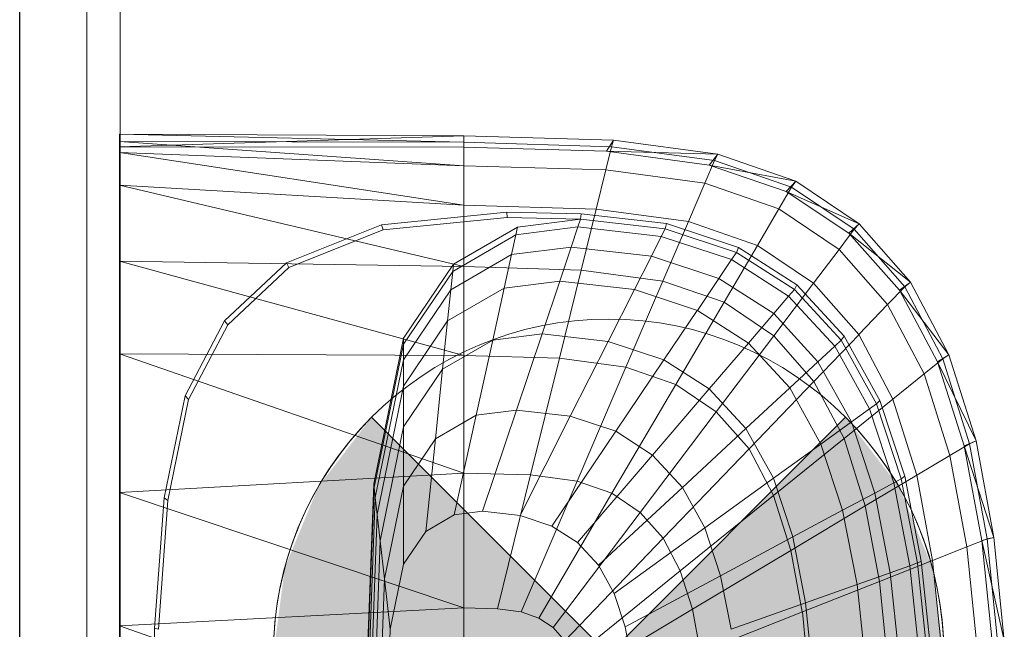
# Model space of a CAD drawing. Header units: metres. Extents: x 391.1 to 427.5, y 12.8 to 28.4.
# Tile 99 of 234: x 403.357 to 403.651, y 27.473 to 27.655. Entities that reach past the tile are written whole.
import ezdxf

# ---------------------------------------------------------------- set-up
doc = ezdxf.new("R2010")
doc.units = ezdxf.units.M
for name, color, linetype, lineweight in [('02_MOBILIARIO', 7, 'Continuous', 18), ('A-DETL-____-MBND', 7, 'Continuous', 18), ('A-DETL-GENF-OTLN', 7, 'Continuous', 18), ('A-GENM-____-OTLN', 7, 'Continuous', 18), ('A-WALL-____-MCUT', 7, 'Continuous', 25), ('A-WALL-____-OTLN', 7, 'Continuous', 25)]:
    doc.layers.add(name, color=color, linetype=linetype, lineweight=lineweight)

# ---------------------------------------------------------------- blocks, each defined once
blk = doc.blocks.new('Family - LONDR55-XX_ZZ-ARQ-CAA-M3D-Londres55-152064-03_ENLLUMENAT_P0A')
at = {"layer": 'A-GENM-____-OTLN', "color": 253, "true_color": 0xaaaaaa}
for p, q in [((0.6, 0.03), (0, 0.03)), ((0.6, 0.03), (0, 0.03)), ((0.6, 0.01), (0, 0.01)), ((0, 0.01), (0.6, 0.01)), ((0, 0.01), (0.6, 0.01)), ((0, 0.01), (0.6, 0.01)), ((0, 0), (0.6, 0)), ((0.6, 0), (0, 0))]:
    blk.add_line(p, q, dxfattribs=at)
blk = doc.blocks.new('Family - Mirall PA-152065-03_ENLLUMENAT_P0A')
blk.add_blockref('Family - LONDR55-XX_ZZ-ARQ-CAA-M3D-Londres55-152064-03_ENLLUMENAT_P0A', (0, 0))
blk = doc.blocks.new('Family - Evans PA-152341-03_ENLLUMENAT_P0A')
at = {"layer": 'A-WALL-____-MCUT', "color": 253, "true_color": 0xaaaaaa}
blk.add_line((2.08, 0), (4.42866, 0), dxfattribs=at)
at = {"layer": 'A-WALL-____-OTLN', "color": 253, "true_color": 0xaaaaaa}
blk.add_line((0, 0), (4.42866, 0), dxfattribs=at)
at = {"layer": 'A-WALL-____-OTLN', "color": 253, "lineweight": 18, "true_color": 0xaaaaaa}
blk.add_line((0, 0), (4.42866, 0), dxfattribs=at)
blk = doc.blocks.new('Family - Rentamans PA-152384-03_ENLLUMENAT_P0A')
at = {"layer": 'A-DETL-____-MBND', "color": 253, "true_color": 0xaaaaaa}
for p, q in [((0, 0.36146), (0, 0.36526)), ((0, 0.36526), (0, 0.36308)), ((0.10273, 0.3648), (0, 0.36526)), ((0.10273, 0.36283), (0, 0.36526)), ((0.10273, 0.3648), (0, 0.36146)), ((0.14736, 0.36347), (0.10273, 0.3648)), ((0.10273, 0.36283), (0.10273, 0.3648)), ((0.10273, 0.36479), (0.10273, 0.36141)), ((0, 0.36308), (0, 0.35983)), ((0.10273, 0.36283), (0, 0.36308)), ((0, 0.36308), (0.10273, 0.35585)), ((0.10273, 0.36141), (0, 0.36146)), ((0, 0.36146), (0, 0.00406)), ((0.14679, 0.36152), (0.10273, 0.36283)), ((0.10273, 0.36283), (0.10273, 0.35585)), ((0.14525, 0.36016), (0.10273, 0.36141)), ((0.14508, 0.3546), (0.14679, 0.36152)), ((0.14525, 0.36016), (0.14736, 0.36347)), ((0.14679, 0.36152), (0.14736, 0.36347)), ((0.17751, 0.35738), (0.14679, 0.36152)), ((0.17848, 0.35928), (0.14736, 0.36347)), ((0, 0.35983), (0, 0.35008)), ((0.10273, 0.35585), (0, 0.35983)), ((0, 0.35983), (0.10273, 0.34405)), ((0.17596, 0.35605), (0.14525, 0.36016)), ((0.17848, 0.35928), (0.14525, 0.36016)), ((0.17596, 0.35605), (0.17848, 0.35928)), ((0.17751, 0.35738), (0.17848, 0.35928)), ((0.20176, 0.35121), (0.17848, 0.35928)), ((0.10273, 0.35585), (0.10273, 0.34405)), ((0.14508, 0.3546), (0.10273, 0.35585)), ((0.17461, 0.35061), (0.17751, 0.35738)), ((0.19894, 0.34814), (0.17596, 0.35605)), ((0.20176, 0.35121), (0.17596, 0.35605)), ((0.2005, 0.34941), (0.17751, 0.35738)), ((0.14508, 0.3546), (0.1422, 0.34287)), ((0.17461, 0.35061), (0.14508, 0.3546)), ((0, 0.35008), (0, 0.32734)), ((0.10273, 0.34405), (0, 0.35008)), ((0, 0.35008), (0.10273, 0.32574)), ((0.16971, 0.33917), (0.17461, 0.35061)), ((0.19671, 0.34296), (0.17461, 0.35061)), ((0.19894, 0.34814), (0.20176, 0.35121)), ((0.2005, 0.34941), (0.20176, 0.35121)), ((0.22069, 0.33849), (0.20176, 0.35121)), ((0.19671, 0.34296), (0.2005, 0.34941)), ((0.21762, 0.33569), (0.19894, 0.34814)), ((0.22069, 0.33849), (0.19894, 0.34814)), ((0.21918, 0.33686), (0.2005, 0.34941)), ((0.10273, 0.34405), (0.10273, 0.32574)), ((0.1422, 0.34287), (0.10273, 0.34405)), ((0.07816, 0.33823), (0.11557, 0.34199)), ((0.11557, 0.34199), (0.13769, 0.34144)), ((0.11566, 0.34041), (0.11557, 0.34199)), ((0.13755, 0.33987), (0.13769, 0.34144)), ((0.13769, 0.34144), (0.16318, 0.33856)), ((0.1422, 0.34287), (0.13772, 0.3247)), ((0.16971, 0.33917), (0.1422, 0.34287)), ((0.1903, 0.33203), (0.19671, 0.34296)), ((0.21467, 0.33089), (0.19671, 0.34296)), ((0.04977, 0.3269), (0.07816, 0.33823)), ((0.07861, 0.33669), (0.07816, 0.33823)), ((0.07861, 0.33669), (0.11566, 0.34041)), ((0.11566, 0.34041), (0.13755, 0.33987)), ((0.11875, 0.33749), (0.13755, 0.33987)), ((0.13678, 0.33756), (0.13755, 0.33987)), ((0.13755, 0.33987), (0.1628, 0.33702)), ((0.16971, 0.33917), (0.1621, 0.32141)), ((0.1628, 0.33702), (0.16318, 0.33856)), ((0.16318, 0.33856), (0.18466, 0.33146)), ((0.1903, 0.33203), (0.16971, 0.33917)), ((0.21762, 0.33569), (0.22069, 0.33849)), ((0.21918, 0.33686), (0.22069, 0.33849)), ((0.23596, 0.32112), (0.22069, 0.33849)), ((0.05051, 0.32548), (0.07861, 0.33669)), ((0.09941, 0.32432), (0.11825, 0.33522)), ((0.09963, 0.32643), (0.11875, 0.33749)), ((0.11825, 0.33522), (0.11696, 0.32931)), ((0.11825, 0.33522), (0.13678, 0.33756)), ((0.11875, 0.33749), (0.11825, 0.33522)), ((0.13476, 0.33156), (0.13678, 0.33756)), ((0.13678, 0.33756), (0.16165, 0.33475)), ((0.16165, 0.33475), (0.1628, 0.33702)), ((0.1628, 0.33702), (0.18406, 0.32998)), ((0.21467, 0.33089), (0.21918, 0.33686)), ((0.2327, 0.31866), (0.21762, 0.33569)), ((0.23596, 0.32112), (0.21762, 0.33569)), ((0.23426, 0.31971), (0.21918, 0.33686)), ((0.15867, 0.32886), (0.16165, 0.33475)), ((0.16165, 0.33475), (0.1826, 0.32782)), ((0.18036, 0.31508), (0.1903, 0.33203)), ((0.20704, 0.32079), (0.1903, 0.33203)), ((0.09884, 0.31884), (0.11696, 0.32931)), ((0.11696, 0.32931), (0.11476, 0.31932)), ((0.11696, 0.32931), (0.13476, 0.33156)), ((0.13135, 0.32141), (0.13476, 0.33156)), ((0.13476, 0.33156), (0.15867, 0.32886)), ((0.1826, 0.32782), (0.18406, 0.32998)), ((0.18406, 0.32998), (0.18466, 0.33146)), ((0.18406, 0.32998), (0.20135, 0.31889)), ((0.18466, 0.33146), (0.20212, 0.32026)), ((0.20704, 0.32079), (0.21467, 0.33089)), ((0.22917, 0.3144), (0.21467, 0.33089)), ((0, 0.32734), (0, 0.29972)), ((0.10273, 0.32574), (0, 0.32734)), ((0, 0.32734), (0.10273, 0.29924)), ((0.03136, 0.30959), (0.04977, 0.3269)), ((0.05051, 0.32548), (0.04977, 0.3269)), ((0.08473, 0.30435), (0.09963, 0.32643)), ((0.09941, 0.32432), (0.09963, 0.32643)), ((0.15363, 0.3189), (0.15867, 0.32886)), ((0.15867, 0.32886), (0.17881, 0.3222)), ((0.17881, 0.3222), (0.1826, 0.32782)), ((0.1826, 0.32782), (0.19963, 0.31689)), ((0.03228, 0.30834), (0.05051, 0.32548)), ((0.08473, 0.30256), (0.09941, 0.32432)), ((0.09941, 0.32432), (0.09884, 0.31884)), ((0.10273, 0.32574), (0.10273, 0.29924)), ((0.13772, 0.3247), (0.10273, 0.32574)), ((0.13772, 0.3247), (0.13123, 0.29839)), ((0.1621, 0.32141), (0.13772, 0.3247)), ((0.11476, 0.31932), (0.13135, 0.32141)), ((0.12606, 0.30567), (0.13135, 0.32141)), ((0.13135, 0.32141), (0.15363, 0.3189)), ((0.1621, 0.32141), (0.1511, 0.29571)), ((0.18036, 0.31508), (0.1621, 0.32141)), ((0.1724, 0.31269), (0.17881, 0.3222)), ((0.17881, 0.3222), (0.19518, 0.3117)), ((0.19519, 0.30512), (0.20704, 0.32079)), ((0.20135, 0.31889), (0.20212, 0.32026)), ((0.20212, 0.32026), (0.21621, 0.30495)), ((0.22054, 0.30543), (0.20704, 0.32079)), ((0.2327, 0.31866), (0.23596, 0.32112)), ((0.23426, 0.31971), (0.23596, 0.32112)), ((0.24746, 0.29938), (0.23596, 0.32112)), ((0.08473, 0.29792), (0.09884, 0.31884)), ((0.09788, 0.30955), (0.11476, 0.31932)), ((0.09884, 0.31884), (0.09788, 0.30955)), ((0.11476, 0.31932), (0.11135, 0.30381)), ((0.14581, 0.30344), (0.15363, 0.3189)), ((0.15363, 0.3189), (0.1724, 0.31269)), ((0.19963, 0.31689), (0.20135, 0.31889)), ((0.20135, 0.31889), (0.2153, 0.30374)), ((0.22917, 0.3144), (0.23426, 0.31971)), ((0.24405, 0.29737), (0.2327, 0.31866)), ((0.24746, 0.29938), (0.2327, 0.31866)), ((0.24562, 0.29825), (0.23426, 0.31971)), ((0.18036, 0.31508), (0.16597, 0.29056)), ((0.19519, 0.30512), (0.18036, 0.31508)), ((0.19518, 0.3117), (0.19963, 0.31689)), ((0.19963, 0.31689), (0.21338, 0.30196)), ((0.22054, 0.30543), (0.22917, 0.3144)), ((0.24008, 0.29377), (0.22917, 0.3144)), ((0.16244, 0.29794), (0.17239, 0.31269)), ((0.1724, 0.31269), (0.18765, 0.3029)), ((0.18765, 0.3029), (0.19518, 0.3117)), ((0.19518, 0.3117), (0.20839, 0.29735)), ((0.01958, 0.28716), (0.03136, 0.30959)), ((0.03228, 0.30834), (0.03136, 0.30959)), ((0.08473, 0.29006), (0.09788, 0.30955)), ((0.09788, 0.30955), (0.09638, 0.29516)), ((0.02062, 0.28613), (0.03228, 0.30834)), ((0.11135, 0.30381), (0.12606, 0.30567)), ((0.1184, 0.28289), (0.12606, 0.30567)), ((0.12606, 0.30567), (0.14581, 0.30344)), ((0.07584, 0.26096), (0.08473, 0.30435)), ((0.08473, 0.30256), (0.08473, 0.30435)), ((0.09638, 0.29516), (0.11135, 0.30381)), ((0.11135, 0.30381), (0.10642, 0.28138)), ((0.13449, 0.28107), (0.14581, 0.30344)), ((0.14581, 0.30344), (0.16244, 0.29794)), ((0.17596, 0.28926), (0.18765, 0.3029)), ((0.17806, 0.28244), (0.19519, 0.30512)), ((0.18765, 0.3029), (0.19996, 0.28953)), ((0.20717, 0.2915), (0.19519, 0.30512)), ((0.20717, 0.2915), (0.22054, 0.30542)), ((0.21338, 0.30196), (0.2153, 0.30374)), ((0.2153, 0.30374), (0.21621, 0.30495)), ((0.2153, 0.30374), (0.2258, 0.28478)), ((0.21621, 0.30495), (0.22681, 0.2858)), ((0.23071, 0.2862), (0.22054, 0.30543)), ((0, 0.29972), (0, 0.2583)), ((0.10273, 0.29924), (0, 0.29972)), ((0, 0.29972), (0.10273, 0.26415)), ((0.07598, 0.25981), (0.08473, 0.30256)), ((0.08473, 0.29792), (0.08473, 0.30256)), ((0.20839, 0.29735), (0.21338, 0.30196)), ((0.21338, 0.30196), (0.22372, 0.28328)), ((0.07631, 0.25683), (0.08473, 0.29792)), ((0.08473, 0.29792), (0.08473, 0.29006)), ((0.10273, 0.29924), (0.10273, 0.26415)), ((0.13123, 0.29839), (0.10273, 0.29924)), ((0.13123, 0.29839), (0.12265, 0.26356)), ((0.1511, 0.29571), (0.13123, 0.29839)), ((0.14804, 0.27659), (0.16244, 0.29794)), ((0.16244, 0.29794), (0.17596, 0.28926)), ((0.19996, 0.28953), (0.20839, 0.29735)), ((0.20839, 0.29735), (0.21834, 0.27939)), ((0.24008, 0.29377), (0.24562, 0.29825)), ((0.24405, 0.29737), (0.24746, 0.29938)), ((0.25202, 0.27221), (0.24405, 0.29737)), ((0.25554, 0.27371), (0.24405, 0.29737)), ((0.24562, 0.29825), (0.24746, 0.29938)), ((0.25359, 0.2729), (0.24562, 0.29825)), ((0.25554, 0.27371), (0.24746, 0.29938)), ((0.08473, 0.27788), (0.09638, 0.29516)), ((0.09638, 0.29516), (0.09423, 0.27433)), ((0.1511, 0.29571), (0.13653, 0.26169)), ((0.1511, 0.29571), (0.16597, 0.29056)), ((0.23071, 0.2862), (0.24008, 0.29377)), ((0.24775, 0.26941), (0.24008, 0.29377)), ((0.18781, 0.27134), (0.20717, 0.2915)), ((0.21618, 0.27446), (0.20717, 0.2915)), ((0.07689, 0.25177), (0.08473, 0.29006)), ((0.08473, 0.29006), (0.08473, 0.27788)), ((0.16597, 0.29056), (0.14692, 0.25809)), ((0.15906, 0.26952), (0.17596, 0.28926)), ((0.16597, 0.29056), (0.17805, 0.28244)), ((0.17596, 0.28926), (0.18688, 0.27741)), ((0.18688, 0.27741), (0.19996, 0.28953)), ((0.19996, 0.28953), (0.20923, 0.2728)), ((0.01327, 0.25673), (0.01958, 0.28716)), ((0.01437, 0.25599), (0.02062, 0.28613)), ((0.02062, 0.28613), (0.01958, 0.28716)), ((0.21618, 0.27446), (0.23071, 0.2862)), ((0.2258, 0.28478), (0.22681, 0.2858)), ((0.22681, 0.2858), (0.23426, 0.26319)), ((0.23785, 0.2635), (0.23071, 0.2862)), ((0.10642, 0.28138), (0.1184, 0.28289)), ((0.10826, 0.25273), (0.1184, 0.28289)), ((0.1184, 0.28289), (0.13449, 0.28107)), ((0.17805, 0.28244), (0.15537, 0.25241)), ((0.17805, 0.28244), (0.18781, 0.27134)), ((0.21834, 0.27939), (0.22372, 0.28328)), ((0.22372, 0.28328), (0.2258, 0.28478)), ((0.22372, 0.28328), (0.23099, 0.26122)), ((0.2258, 0.28478), (0.23317, 0.26239)), ((0.09423, 0.27433), (0.10642, 0.28138)), ((0.10642, 0.28138), (0.09989, 0.25167)), ((0.1195, 0.25146), (0.13449, 0.28107)), ((0.13449, 0.28107), (0.14804, 0.27659)), ((0.20923, 0.2728), (0.21834, 0.27939)), ((0.21834, 0.27939), (0.22533, 0.25818)), ((0.07778, 0.24394), (0.08473, 0.27788)), ((0.08473, 0.27788), (0.08473, 0.26025)), ((0.12897, 0.24833), (0.14804, 0.27659)), ((0.14804, 0.27659), (0.15906, 0.26952)), ((0.16795, 0.25986), (0.18688, 0.27741)), ((0.18688, 0.27741), (0.19509, 0.26258)), ((0.08473, 0.26025), (0.09423, 0.27433)), ((0.09423, 0.27433), (0.09137, 0.24674)), ((0.19515, 0.25746), (0.21618, 0.27446)), ((0.22251, 0.25433), (0.21618, 0.27446)), ((0.25202, 0.27221), (0.25554, 0.27371)), ((0.25359, 0.2729), (0.25554, 0.27371)), ((0.26089, 0.24493), (0.25554, 0.27371)), ((0.18781, 0.27134), (0.16218, 0.24466)), ((0.18781, 0.27134), (0.19515, 0.25746)), ((0.19509, 0.26258), (0.20923, 0.2728)), ((0.20923, 0.2728), (0.21574, 0.25304)), ((0.24775, 0.26941), (0.25359, 0.2729)), ((0.2573, 0.24402), (0.25202, 0.27221)), ((0.26089, 0.24493), (0.25202, 0.27221)), ((0.25887, 0.24449), (0.25359, 0.2729)), ((0.13667, 0.24339), (0.15906, 0.26952)), ((0.15906, 0.26952), (0.16795, 0.25986)), ((0.23785, 0.2635), (0.24775, 0.26941)), ((0.25282, 0.2421), (0.24775, 0.26941)), ((0.10273, 0.26415), (0, 0.2583)), ((0.10273, 0.26415), (0.10273, 0.22395)), ((0.12264, 0.26356), (0.10273, 0.26415)), ((0.12264, 0.26356), (0.11281, 0.22365)), ((0.11983, 0.2227), (0.13653, 0.26169)), ((0.12264, 0.26356), (0.13653, 0.26169)), ((0.13653, 0.26169), (0.14692, 0.25809)), ((0.17464, 0.24778), (0.19509, 0.26258)), ((0.19509, 0.26258), (0.20086, 0.24506)), ((0.22251, 0.25433), (0.23785, 0.2635)), ((0.23099, 0.26122), (0.23317, 0.26239)), ((0.23317, 0.26239), (0.23426, 0.26319)), ((0.23317, 0.26239), (0.23806, 0.23729)), ((0.23426, 0.26319), (0.23919, 0.23784)), ((0.24258, 0.23805), (0.23785, 0.2635)), ((0.07287, 0.18276), (0.07584, 0.26096)), ((0.07304, 0.18276), (0.07598, 0.25981)), ((0.07598, 0.25981), (0.07584, 0.26096)), ((0.07631, 0.25683), (0.07598, 0.25981)), ((0.07907, 0.2326), (0.08473, 0.26025)), ((0.08473, 0.26025), (0.08473, 0.23691)), ((0.14288, 0.23664), (0.16795, 0.25986)), ((0.16795, 0.25986), (0.17464, 0.24778)), ((0.22533, 0.25818), (0.23099, 0.26122)), ((0.23099, 0.26122), (0.2358, 0.23649)), ((0, 0.2583), (0, 0.2185)), ((0, 0.2583), (0.10273, 0.22395)), ((0.01046, 0.21786), (0.01327, 0.25673)), ((0.01159, 0.21751), (0.01437, 0.25599)), ((0.01437, 0.25599), (0.01327, 0.25673)), ((0.074, 0.19601), (0.07631, 0.25683)), ((0.07689, 0.25177), (0.07631, 0.25683)), ((0.14692, 0.25809), (0.12509, 0.22088)), ((0.14692, 0.25809), (0.15537, 0.25241)), ((0.19515, 0.25746), (0.16731, 0.23496)), ((0.19515, 0.25746), (0.20031, 0.24107)), ((0.21574, 0.25304), (0.22533, 0.25818)), ((0.22533, 0.25818), (0.22995, 0.23441)), ((0.09989, 0.25167), (0.10826, 0.25273)), ((0.10826, 0.25273), (0.1195, 0.25146)), ((0.20031, 0.24107), (0.22251, 0.25433)), ((0.20086, 0.24506), (0.21574, 0.25304)), ((0.21574, 0.25304), (0.22004, 0.23089)), ((0.2267, 0.23178), (0.22251, 0.25433)), ((0.07426, 0.18276), (0.07689, 0.25177)), ((0.07689, 0.25177), (0.07778, 0.24394)), ((0.09137, 0.24674), (0.09989, 0.25167)), ((0.1195, 0.25146), (0.12897, 0.24833)), ((0.15537, 0.25241), (0.12937, 0.21801)), ((0.15537, 0.25241), (0.16218, 0.24466)), ((0.12897, 0.24833), (0.13667, 0.24339)), ((0.14756, 0.2282), (0.17464, 0.24778)), ((0.17464, 0.24778), (0.17934, 0.23351)), ((0.07545, 0.18276), (0.07778, 0.24394)), ((0.07778, 0.24394), (0.07907, 0.2326)), ((0.08473, 0.23691), (0.09137, 0.24674)), ((0.16218, 0.24466), (0.13282, 0.21409)), ((0.16218, 0.24466), (0.16731, 0.23496)), ((0.17934, 0.23351), (0.20086, 0.24506)), ((0.20086, 0.24506), (0.20468, 0.22542)), ((0.25282, 0.2421), (0.25887, 0.24449)), ((0.2573, 0.24402), (0.26089, 0.24493)), ((0.26035, 0.21386), (0.2573, 0.24402)), ((0.26398, 0.21415), (0.2573, 0.24402)), ((0.25887, 0.24449), (0.26089, 0.24493)), ((0.26192, 0.2141), (0.25887, 0.24449)), ((0.26398, 0.21415), (0.26089, 0.24493)), ((0.13667, 0.24339), (0.14288, 0.23664)), ((0.20031, 0.24107), (0.17092, 0.2235)), ((0.20031, 0.24107), (0.20372, 0.22269)), ((0.24258, 0.23805), (0.25282, 0.2421)), ((0.25575, 0.21289), (0.25282, 0.2421)), ((0.2267, 0.23178), (0.24258, 0.23805)), ((0.24532, 0.21083), (0.24258, 0.23805)), ((0.08078, 0.21759), (0.08473, 0.23691)), ((0.14288, 0.23664), (0.14756, 0.2282)), ((0.22995, 0.23441), (0.2358, 0.23649)), ((0.2358, 0.23649), (0.23806, 0.2373)), ((0.2358, 0.23649), (0.23859, 0.21004)), ((0.23806, 0.23729), (0.23919, 0.23784)), ((0.23806, 0.23729), (0.24088, 0.21045)), ((0.23919, 0.23784), (0.24205, 0.21072)), ((0.07717, 0.18276), (0.07907, 0.2326)), ((0.08078, 0.21759), (0.07907, 0.2326)), ((0.16731, 0.23496), (0.13541, 0.20918)), ((0.15084, 0.21822), (0.17934, 0.23351)), ((0.16731, 0.23496), (0.17092, 0.2235)), ((0.17934, 0.23351), (0.18245, 0.21752)), ((0.22004, 0.23089), (0.22995, 0.23441)), ((0.22995, 0.23441), (0.23263, 0.20898)), ((0.20373, 0.22269), (0.2267, 0.23177)), ((0.20468, 0.22542), (0.22004, 0.23089)), ((0.22004, 0.23089), (0.22254, 0.20719)), ((0.22913, 0.20764), (0.2267, 0.23178)), ((0.14756, 0.2282), (0.15084, 0.21822)), ((0.10273, 0.22395), (0, 0.2185)), ((0.10273, 0.22395), (0.10273, 0.18276)), ((0.10273, 0.22395), (0.11281, 0.22365)), ((0.11281, 0.22365), (0.11983, 0.2227)), ((0.17092, 0.2235), (0.13724, 0.20338)), ((0.17092, 0.2235), (0.1733, 0.21066)), ((0.18245, 0.21752), (0.20468, 0.22542)), ((0.20468, 0.22542), (0.20689, 0.20442)), ((0.11983, 0.2227), (0.12509, 0.22088)), ((0.12509, 0.22088), (0.12937, 0.21801)), ((0.20373, 0.22269), (0.1733, 0.21066)), ((0.20373, 0.22269), (0.2057, 0.20303)), ((0, 0.2185), (0, 0.18276)), ((0, 0.2185), (0.10273, 0.18276)), ((0.00965, 0.18276), (0.01046, 0.21786)), ((0.01159, 0.21751), (0.01046, 0.21786)), ((0.07945, 0.18276), (0.08078, 0.21759)), ((0.12937, 0.21801), (0.13282, 0.21409)), ((0.15084, 0.21822), (0.15302, 0.20705))]:
    blk.add_line(p, q, dxfattribs=at)
blk = doc.blocks.new('LONDR55-XX_ZZ-ARQ-CAA-M3D-Londres55_ifc-1-03_ENLLUMENAT_P0A')
at = {"layer": '02_MOBILIARIO', "color": 253, "lineweight": 18, "true_color": 0xaaaaaa}
blk.add_blockref('Family - Rentamans PA-152384-03_ENLLUMENAT_P0A', (403.38693, 27.25571), dxfattribs=at)
at = {"layer": 'A-GENM-____-OTLN', "color": 253, "lineweight": 18, "true_color": 0xaaaaaa, "rotation": 90}
blk.add_blockref('Family - Mirall PA-152065-03_ENLLUMENAT_P0A', (403.38714, 27.13872), dxfattribs=at)
at = {"layer": 'A-WALL-____-OTLN', "color": 253, "lineweight": 18, "true_color": 0xaaaaaa, "rotation": 90}
blk.add_blockref('Family - Evans PA-152341-03_ENLLUMENAT_P0A', (403.35714, 23.64959), dxfattribs=at)
blk = doc.blocks.new('ZYR_06_02_02 Down Superficie - L 01-834878-03_ENLLUMENAT_P0A')
at = {"layer": 'A-DETL-GENF-OTLN', "true_color": 0x00c400}
for points in [[(-0.07071, -0.07071), (0, 0), (-0.07071, 0.07071), (-0.0866, 0.05), (-0.09659, 0.02588), (-0.1, 0), (-0.09659, -0.02588), (-0.0866, -0.05)], [(0.07071, -0.07071), (0.0866, -0.05), (0.09659, -0.02588), (0.1, 0), (0.09659, 0.02588), (0.0866, 0.05), (0.07071, 0.07071), (0, 0)]]:
    blk.add_hatch(color=92, dxfattribs=at).paths.add_polyline_path(points)
at = {"layer": 'A-DETL-GENF-OTLN', "color": 92, "true_color": 0x00c400}
for p, q in [((0, 0), (-0.07071, 0.07071)), ((-0.07071, 0.07071), (0.07071, -0.07071)), ((-0.07071, -0.07071), (0.07071, 0.07071)), ((0.07071, 0.07071), (0, 0)), ((-0.07071, -0.07071), (0, 0)), ((0, 0), (0.07071, -0.07071))]:
    blk.add_line(p, q, dxfattribs=at)
blk.add_circle((0, 0), 0.1, dxfattribs=at)
for start, end in [(135, 225), (315, 45)]:
    blk.add_arc((0, 0), 0.1, start, end, dxfattribs=at)

msp = doc.modelspace()

# ---------------------------------------------------------------- block references
at = {"lineweight": 5}
msp.add_blockref('LONDR55-XX_ZZ-ARQ-CAA-M3D-Londres55_ifc-1-03_ENLLUMENAT_P0A', (0, 0), dxfattribs=at)
at = {"layer": 'A-DETL-GENF-OTLN', "color": 92, "true_color": 0x00c400}
msp.add_blockref('ZYR_06_02_02 Down Superficie - L 01-834878-03_ENLLUMENAT_P0A', (403.53285, 27.46578), dxfattribs=at)

doc.saveas('drawing.dxf')
